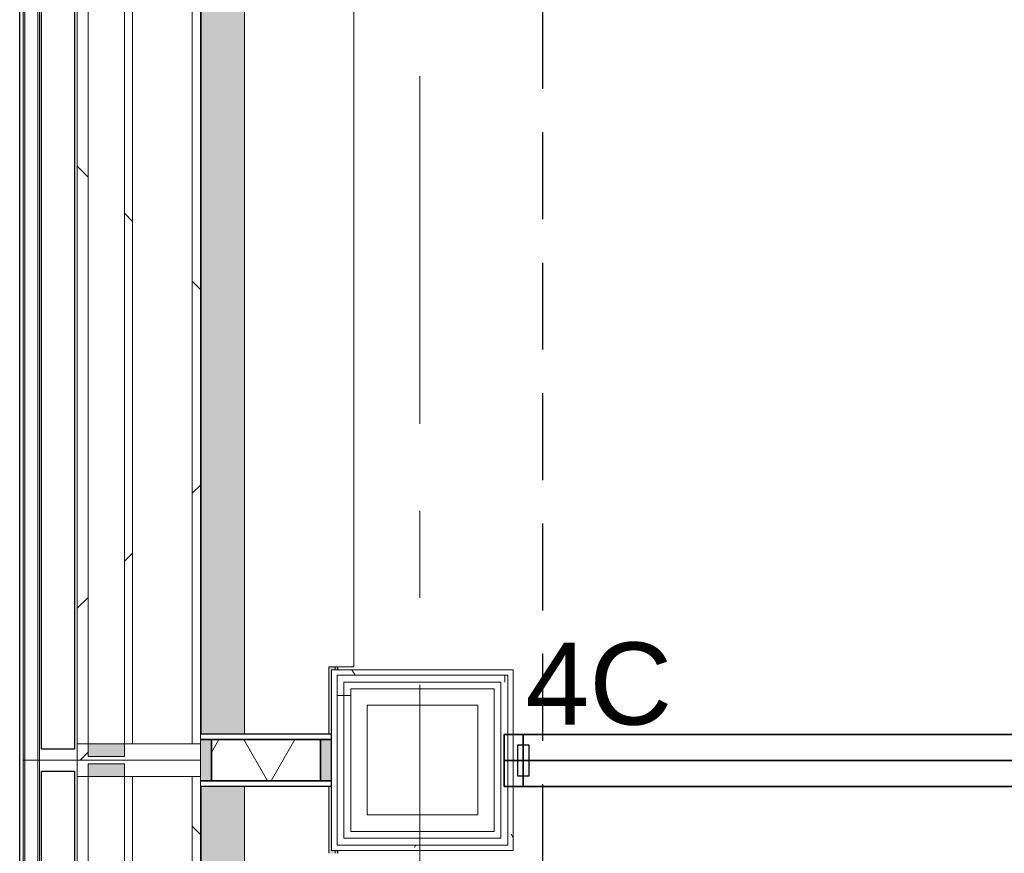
# Model space of a CAD drawing. Extents: x 3165 to 57695, y -7842 to 39081.
# Tile 74 of 248: x 36787 to 38583, y 9992 to 11514. Entities that reach past the tile are written whole.
import ezdxf
from ezdxf.enums import TextEntityAlignment as Align

# ---------------------------------------------------------------- set-up
doc = ezdxf.new("R2010")
doc.units = 0
doc.header["$LTSCALE"] = 50
doc.header["$PDSIZE"] = -5
doc.linetypes.add('HIDDEN2', pattern=[4.762499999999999, 3.175, -1.5875])
doc.linetypes.add('Onderlegger 3e verdieping$0$stramien', pattern=[22.224999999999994, 12.7, -3.174999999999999, 3.174999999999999, -3.174999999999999])
doc.layers.get('0').update_dxf_attribs({"linetype": 'CONTINUOUS'})
doc.layers.get('DEFPOINTS').update_dxf_attribs({"linetype": 'CONTINUOUS'})
for name, color, linetype in [('AS-A38--_F----5', 2, 'CONTINUOUS'), ('AS-A38--_F---4-', 9, 'CONTINUOUS'), ('AS-I38-M_F----5_Muuraansluitingen', 7, 'CONTINUOUS'), ('AS-I38-M_F----5_Wandmodulen', 7, 'CONTINUOUS'), ('AS-L38--', 7, 'CONTINUOUS'), ('AS-L38--_F----5', 7, 'CONTINUOUS'), ('AS-L38--_F---4-', 7, 'CONTINUOUS'), ('AS-L38--_F-23--', 3, 'CONTINUOUS'), ('AS-L38--_F1-----', 2, 'CONTINUOUS'), ('AS-L38--_F123--', 7, 'CONTINUOUS'), ('IWTEKST', 2, 'CONTINUOUS')]:
    doc.layers.add(name, color=color, linetype=linetype)
doc.layers.add('AS-I38-1_F----5', color=2, linetype='CONTINUOUS', plot=False)
doc.layers.add('IWHARTWAND', color=6, linetype='CONTINUOUS', plot=False)
for name, color, linetype, lineweight in [('Onderlegger 3e verdieping$0$A-GLAZ', 8, 'CONTINUOUS', 25), ('Onderlegger 3e verdieping$0$A-WALL', 8, 'CONTINUOUS', 25), ('Onderlegger 3e verdieping$0$A-WALL-MBNI', 8, 'CONTINUOUS', 25), ('Onderlegger 3e verdieping$0$A-WALL-PATT', 8, 'CONTINUOUS', 50), ('Onderlegger 3e verdieping$0$I-WALL', 8, 'CONTINUOUS', 25), ('Onderlegger 3e verdieping$0$S-GRID', 8, 'CONTINUOUS', 18)]:
    doc.layers.add(name, color=color, linetype=linetype, lineweight=lineweight)
doc.styles.get("Standard").update_dxf_attribs({"font": 'isocp.shx'})
pattern_1 = [(0, (0, 0), (406.4, 101.6), [33.528, -271.272, 33.528, -271.272, -1625.6]), (0, (0, 0), (406.4, 101.6), [-609.6, 33.528, -576.072, 33.528, -271.272, -711.2]), (0, (0, 0), (406.4, 101.6), [-1524, 33.528, -169.672, 33.528, -474.472]), (120, (152.4, 50.8), (-291.1881810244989, 301.1527240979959), [33.52799999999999, -271.2719999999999, 33.52799999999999, -271.2719999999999, -1625.6]), (120, (152.4, 50.8), (-291.1881810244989, 301.1527240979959), [-609.5999999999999, 33.52799999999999, -576.0719999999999, 33.52799999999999, -271.2719999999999, -711.1999999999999]), (120, (152.4, 50.8), (-291.1881810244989, 301.1527240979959), [-1524, 33.52799999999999, -169.672, 33.52799999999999, -474.4719999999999]), (240, (203.2, 254), (-115.2118189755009, -402.7527240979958), [33.528, -271.272, 33.528, -271.272, -1625.6]), (240, (203.2, 254), (-115.2118189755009, -402.7527240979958), [-609.6, 33.528, -576.072, 33.528, -271.272, -711.2]), (240, (203.2, 254), (-115.2118189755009, -402.7527240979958), [-1524, 33.528, -169.672, 33.528, -474.472])]
pattern_2 = [(0, (37355.764, 9929.197999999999), (0, 500), []), (0, (37355.764, 9879.197999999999), (0, 500), []), (0, (37355.764, 9829.197999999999), (0, 500), []), (0, (37355.764, 9779.197999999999), (0, 500), [])]
pattern_3 = [(135, (9245.043, -36951.597), (-707.1067811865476, -707.1067811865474), []), (225, (9245.043, -36951.597), (707.1067811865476, -707.1067811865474), [])]
pattern_4 = [(135, (11078.373, -36951.597), (-212.1320343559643, -212.1320343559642), [])]
pattern_5 = [(135, (11078.373, -36951.597), (-707.1067811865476, -707.1067811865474), []), (225, (11078.373, -36951.597), (707.1067811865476, -707.1067811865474), [])]
pattern_6 = [(0, (822.5, 1360), (31.75, 31.75), [15.875, -47.625]), (90, (830.4375, 1352.0625), (-31.75, 31.75), [15.875, -47.625])]

# ---------------------------------------------------------------- blocks, each defined once
blk = doc.blocks.new('Onderlegger 3e verdieping$0$22_KA_systeempanel_dicht - staal-11573431-Plotview 3e Verdieping - schaal 1 op 100')
at = {"layer": 'Onderlegger 3e verdieping$0$A-GLAZ', "lineweight": 18}
h = blk.add_hatch(color=256, dxfattribs=at)
h.paths.add_polyline_path([(-117.7633028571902, -37.49999999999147), (-99.5833333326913, -37.49999999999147), (-99.5833333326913, 37.50000000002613), (-119.5833333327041, 37.50000000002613), (-119.5833333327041, -37.49999999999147)], flags=0)
h.paths.add_polyline_path([(99.58333333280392, -37.49999999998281), (119.5833333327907, -37.49999999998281), (119.5833333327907, 37.50000000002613), (99.58333333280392, 37.50000000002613)], flags=0)
h = blk.add_hatch(dxfattribs=at)
h.set_pattern_fill('FP_243', color=256, style=0, pattern_type=2)
h.set_pattern_definition([(59.99999999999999, (-37236.181, -10161.698), (-103.9230484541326, 60.00000000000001), []), (120, (-37236.181, -10161.698), (-103.9230484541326, -59.99999999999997), [])])
h.paths.add_polyline_path([(-99.5833333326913, -37.49999999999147), (99.58333333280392, -37.49999999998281), (99.58333333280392, 37.50000000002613), (-99.5833333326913, 37.50000000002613)], flags=0)
at = {"layer": 'Onderlegger 3e verdieping$0$A-GLAZ'}
for p, q in [((119.5833333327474, 47.50000000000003), (-119.5833333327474, 47.50000000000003)), ((-119.5833333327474, 37.50000000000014), (119.5833333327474, 37.50000000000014)), ((-99.58333333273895, 37.50000000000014), (-119.5833333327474, 37.50000000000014)), ((99.58333333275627, 37.50000000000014), (-99.58333333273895, 37.50000000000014)), ((-99.58333333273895, 37.50000000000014), (-99.58333333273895, -37.50000000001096)), ((-99.58333333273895, -37.50000000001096), (-99.58333333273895, 37.50000000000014)), ((99.58333333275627, -37.50000000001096), (99.58333333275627, 37.50000000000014)), ((119.5833333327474, 37.50000000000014), (99.58333333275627, 37.50000000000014)), ((99.58333333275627, 37.50000000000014), (99.58333333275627, -37.50000000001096)), ((119.5833333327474, 37.50000000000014), (119.5833333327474, 47.50000000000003)), ((119.5833333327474, -37.50000000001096), (119.5833333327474, 37.50000000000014)), ((119.5833333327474, -37.50000000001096), (-119.5833333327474, -37.50000000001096)), ((-119.5833333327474, -37.50000000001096), (-99.58333333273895, -37.50000000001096)), ((-119.5833333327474, -47.50000000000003), (119.5833333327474, -47.50000000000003)), ((-99.58333333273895, -37.50000000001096), (99.58333333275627, -37.50000000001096)), ((99.58333333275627, -37.50000000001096), (119.5833333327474, -37.50000000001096)), ((119.5833333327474, -47.50000000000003), (119.5833333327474, -37.50000000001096))]:
    blk.add_line(p, q, dxfattribs=at)
blk = doc.blocks.new('Onderlegger 3e verdieping$0$28_KA_prefab betonnen borstwering derde verdieping onder terras - 28_KA_prefab betonnen borstwering derde verdieping onder terras-10144312-Plotview 3e Verdieping - schaal 1 op 100')
at = {"layer": 'Onderlegger 3e verdieping$0$A-WALL-PATT', "lineweight": 25}
h = blk.add_hatch(color=256, dxfattribs=at)
h.paths.add_polyline_path([(37117.59738135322, 2828.63242165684), (37118.41741182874, 4661.717894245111), (37117.59738135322, 4661.764662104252), (37118.41741182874, 6495.047894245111), (37117.59738135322, 6495.094662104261), (37118.41741182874, 8328.377894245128), (37117.59738135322, 8328.424662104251), (37116.59738135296, 2828.63242165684)], flags=0)
h.paths.add_polyline_path([(37366.59738135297, 2999.02475016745), (37366.59738135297, 3003.552894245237), (37362.59738135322, 3003.552894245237), (37362.59738135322, 2999.02475016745)], flags=0)
h.paths.add_polyline_path([(37365.76404801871, 4491.532894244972), (37366.59738135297, 4491.532894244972), (37365.76404801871, 4496.532894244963), (37362.59738135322, 4496.532894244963), (37362.59738135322, 4491.532894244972)], flags=0)
h.paths.add_polyline_path([(37365.76404801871, 4826.862894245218), (37366.59738135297, 4826.862894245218), (37365.76404801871, 4831.862894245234), (37362.59738135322, 4831.862894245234), (37362.59738135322, 4826.862894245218)], flags=0)
h.paths.add_polyline_path([(37366.59738135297, 6324.872894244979), (37365.76404801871, 6329.872894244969), (37362.59738135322, 6329.872894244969), (37362.59738135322, 6324.87289424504), (37365.76404801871, 6324.872894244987)], flags=0)
h.paths.add_polyline_path([(37355.76404801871, 6495.047894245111), (37355.76404801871, 6495.077894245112), (37350.76404801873, 6495.047894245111)], flags=0)
h.paths.add_polyline_path([(37366.59738135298, 6660.202894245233), (37365.76404801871, 6665.202894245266), (37362.59738135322, 6665.202894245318), (37362.59738135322, 6660.202894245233), (37365.76404801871, 6660.202894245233)], flags=0)
h.paths.add_polyline_path([(37365.76404801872, 8158.202894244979), (37366.59738135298, 8158.202894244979), (37365.76404801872, 8163.202894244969), (37362.59738135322, 8163.202894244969), (37362.59738135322, 8158.202894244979)], flags=0)
h.paths.add_polyline_path([(37366.59738135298, 8493.532894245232), (37365.76404801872, 8498.53289424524), (37362.59738135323, 8498.53289424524), (37362.59738135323, 8493.532894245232), (37365.76404801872, 8493.532894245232)], flags=0)
h.paths.add_polyline_path([(37362.59738135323, 9991.53289424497), (37366.59738135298, 9991.53289424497), (37365.76404801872, 9996.532894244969), (37362.59738135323, 9996.532894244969), (37362.59738135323, 9993.99956091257)], flags=0)
h.paths.add_polyline_path([(37365.76404801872, 10326.86289424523), (37366.59738135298, 10326.86289424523), (37365.76404801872, 10331.86289424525), (37362.59738135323, 10331.86289424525), (37362.59738135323, 10326.86289424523)], flags=0)
h.paths.add_polyline_path([(37365.76404801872, 11824.87289424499), (37366.59738135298, 11824.87289424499), (37365.76404801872, 11829.87289424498), (37362.59738135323, 11829.87289424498), (37362.59738135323, 11824.87289424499)], flags=0)
h.paths.add_polyline_path([(37116.59738135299, 12042.54122757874), (37117.59738135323, 12042.54122757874), (37118.41741182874, 13828.36789424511), (37117.59738135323, 13828.41466210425), (37118.41741182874, 15661.69789424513), (37196.59738135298, 15661.69789424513), (37196.59738135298, 17383.20289424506), (37116.59738135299, 17383.20289424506), (37116.59738135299, 12246.07223785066)], flags=0)
h.paths.add_polyline_path([(37362.59738135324, 12160.20289424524), (37366.59738135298, 12160.20289424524), (37365.76404801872, 12165.20289424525), (37362.59738135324, 12165.20289424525)], flags=0)
h.paths.add_polyline_path([(37366.59738135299, 13658.20289424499), (37365.76404801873, 13663.20289424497), (37362.59738135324, 13663.20289424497), (37362.59738135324, 13658.20289424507), (37365.76404801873, 13658.202894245)], flags=0)
h.paths.add_polyline_path([(37365.76404801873, 13993.53289424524), (37366.59738135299, 13993.53289424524), (37365.76404801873, 13998.53289424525), (37362.59738135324, 13998.53289424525), (37362.59738135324, 13993.53289424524)], flags=0)
h.paths.add_polyline_path([(37366.59738135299, 15491.53289424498), (37365.76404801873, 15496.53289424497), (37362.59738135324, 15496.53289424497), (37362.59738135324, 15491.53289424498)], flags=0)
h.paths.add_polyline_path([(37355.76404801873, 15661.69789424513), (37355.76404801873, 15826.86289424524), (37366.59738135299, 15826.86289424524), (37365.76404801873, 15831.86289424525), (37350.76404801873, 15831.86289424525), (37350.76404801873, 15661.69789424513)], flags=0)
at = {"layer": 'Onderlegger 3e verdieping$0$A-WALL-MBNI'}
for p, q in [((37366.59738135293, 10331.86289424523), (37366.59738135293, 10326.86289424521)), ((37366.59738135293, 9996.532894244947), (37366.59738135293, 9991.532894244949))]:
    blk.add_line(p, q, dxfattribs=at)
blk = doc.blocks.new('Onderlegger 3e verdieping$0$31_KA_Houten vliesgevel met draaiend deel natuursteen gevel - 31_KA_Houten vliesgevel met draaiend deel natuursteen gevel-V255-Plotview 3e Verdieping - schaal 1 op 100')
at = {"layer": 'Onderlegger 3e verdieping$0$A-GLAZ'}
h = blk.add_hatch(color=256, dxfattribs=at)
h.paths.add_polyline_path([(916.6349999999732, 175.8218559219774), (869.1749999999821, 175.8218559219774), (869.1749999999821, 244.9999999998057), (-869.155000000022, 244.999999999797), (-869.155000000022, 166.0000000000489), (916.6349999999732, 166.820030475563)], flags=0)
h.paths.add_polyline_path([(869.1749999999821, 399.1666666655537), (869.1749999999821, 404.1666666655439), (751.5099999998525, 404.1666666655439), (751.5099999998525, 411.0000000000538), (746.509999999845, 411.0000000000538), (746.509999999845, 399.1666666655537), (816.509999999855, 399.1666666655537)], flags=0)
h.paths.add_polyline_path([(-746.4899999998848, 411.0000000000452), (-751.4899999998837, 411.0000000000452), (-751.4899999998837, 404.1666666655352), (-869.155000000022, 404.1666666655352), (-869.155000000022, 399.1666666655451), (-746.4899999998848, 399.1666666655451), (-746.4899999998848, 404.1666666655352)], flags=0)
at = {"layer": 'Onderlegger 3e verdieping$0$A-GLAZ', "lineweight": 18}
h = blk.add_hatch(dxfattribs=at)
h.set_pattern_fill('FP_464', color=256, style=0, pattern_type=2)
h.set_pattern_definition(pattern_3)
h.paths.add_polyline_path([(886.6345117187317, 165.0000000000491), (-886.6645117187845, 165.0000000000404), (-886.6645117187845, 150.0000000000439), (886.6345117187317, 150.0000000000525)], flags=0)
h = blk.add_hatch(dxfattribs=at)
h.set_pattern_fill('FP_464', color=256, style=0, pattern_type=2)
h.set_pattern_definition(pattern_3)
h.paths.add_polyline_path([(886.6345117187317, 41.00000000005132), (-886.6645117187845, 41.00000000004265), (-886.6645117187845, 26.0000000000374), (886.6345117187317, 26.00000000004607)], flags=0)
at = {"layer": 'Onderlegger 3e verdieping$0$A-GLAZ'}
h = blk.add_hatch(color=256, dxfattribs=at)
h.paths.add_polyline_path([(910.1342675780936, 26.00000000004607), (886.6345117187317, 26.00000000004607), (886.6345117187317, -39.99999999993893), (910.1342675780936, -39.99999999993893)], flags=0)
h.paths.add_polyline_path([(-886.6645117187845, 26.00000000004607), (-910.1642675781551, 26.00000000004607), (-910.1642675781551, -39.99999999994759), (-886.6645117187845, -39.99999999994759)], flags=0)
at = {"layer": 'Onderlegger 3e verdieping$0$A-GLAZ', "lineweight": 18}
h = blk.add_hatch(dxfattribs=at)
h.set_pattern_fill('FP_464', color=256, style=0, pattern_type=2)
h.set_pattern_definition(pattern_3)
h.paths.add_polyline_path([(886.6345117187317, -39.99999999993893), (-886.6645117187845, -39.99999999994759), (-886.6645117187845, -59.99999999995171), (886.6345117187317, -59.99999999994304)], flags=0)
at = {"layer": 'Onderlegger 3e verdieping$0$A-GLAZ'}
blk.add_hatch(color=256, dxfattribs=at).paths.add_polyline_path([(916.6349999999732, -155.6240047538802), (-916.665000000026, -155.6240047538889), (-916.665000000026, -158.6240047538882), (916.6349999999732, -158.6240047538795)], flags=0)
at = {"layer": 'Onderlegger 3e verdieping$0$A-GLAZ', "lineweight": 18}
for p, q in [((-746.4899999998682, 411.0000000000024), (-751.4899999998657, 411.0000000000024)), ((751.5099999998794, 411.0000000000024), (746.5099999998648, 411.0000000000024)), ((-916.665000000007, 165.0000000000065), (-916.6650000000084, -59.9999999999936)), ((-886.6645117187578, 165.0000000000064), (-916.665000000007, 165.0000000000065)), ((-886.6645117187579, 26.00000000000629), (-886.6645117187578, 165.0000000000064)), ((886.6345117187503, 165.0000000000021), (-886.6645117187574, 165.0000000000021)), ((-886.6645117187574, 165.0000000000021), (-886.6645117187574, 150.0000000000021)), ((-869.1549999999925, 166.0000000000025), (916.6349999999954, 166.0000000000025)), ((916.6349999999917, 165.0000000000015), (886.6345117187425, 165.0000000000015)), ((886.6345117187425, 165.0000000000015), (886.6345117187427, 26.00000000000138)), ((886.6345117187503, 150.0000000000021), (886.6345117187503, 165.0000000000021)), ((916.6349999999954, 175.8218559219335), (916.6349999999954, 166.0000000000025)), ((916.634999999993, -59.99999999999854), (916.6349999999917, 165.0000000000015)), ((886.6345117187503, 150.0000000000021), (-886.6645117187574, 150.0000000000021)), ((-886.6645117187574, 150.0000000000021), (-886.6645117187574, 41.00000000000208)), ((-886.6645117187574, 150.0000000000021), (886.6345117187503, 150.0000000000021)), ((886.6345117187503, 41.00000000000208), (886.6345117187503, 150.0000000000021)), ((-886.6645117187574, 41.00000000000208), (886.6345117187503, 41.00000000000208)), ((886.6345117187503, 41.00000000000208), (-886.6645117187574, 41.00000000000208)), ((-886.6645117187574, 41.00000000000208), (-886.6645117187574, 26.0000000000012)), ((886.6345117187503, 26.0000000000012), (886.6345117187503, 41.00000000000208)), ((-910.1642675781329, -39.99999999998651), (-910.1642675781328, 26.00000000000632)), ((-910.1642675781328, 26.00000000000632), (-886.6645117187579, 26.00000000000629)), ((-886.6645117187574, 26.00000000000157), (886.6345117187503, 26.00000000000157)), ((-886.6645117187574, 26.00000000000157), (-886.6645117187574, -39.99999999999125)), ((886.6345117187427, 26.00000000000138), (910.1342675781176, 26.00000000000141)), ((886.6345117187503, -39.99999999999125), (886.6345117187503, 26.00000000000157)), ((910.1342675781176, 26.00000000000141), (910.1342675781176, -39.99999999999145)), ((-886.664511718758, -39.99999999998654), (-910.1642675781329, -39.99999999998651)), ((-886.664511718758, -59.99999999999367), (-886.664511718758, -39.99999999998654)), ((886.6345117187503, -39.99999999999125), (-886.6645117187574, -39.99999999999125)), ((-886.6645117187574, -39.99999999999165), (-886.6645117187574, -59.99999999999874)), ((910.1342675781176, -39.99999999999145), (886.6345117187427, -39.99999999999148)), ((886.6345117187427, -39.99999999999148), (886.6345117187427, -59.99999999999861)), ((886.6345117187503, -59.99999999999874), (886.6345117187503, -39.99999999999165)), ((-916.6650000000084, -59.9999999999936), (-886.664511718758, -59.99999999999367)), ((-916.6650000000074, -128.6240047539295), (-916.6650000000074, -59.99999999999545)), ((-886.6645117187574, -59.99999999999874), (886.6345117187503, -59.99999999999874)), ((886.6345117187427, -59.99999999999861), (916.634999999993, -59.99999999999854)), ((916.634999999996, -60.00000000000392), (916.634999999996, -128.6240047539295)), ((-916.6650000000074, -131.6240047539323), (-916.6650000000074, -128.624004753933)), ((916.634999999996, -128.624004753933), (-916.6650000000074, -128.624004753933)), ((-916.6650000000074, -155.6240047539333), (-916.6650000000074, -131.6240047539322)), ((916.634999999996, -131.6240047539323), (-916.6650000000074, -131.6240047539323)), ((916.634999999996, -128.624004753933), (916.634999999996, -131.6240047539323)), ((916.634999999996, -131.6240047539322), (916.634999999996, -155.6240047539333)), ((-916.6650000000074, -155.6240047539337), (-916.6650000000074, -158.624004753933)), ((916.634999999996, -155.6240047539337), (-916.6650000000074, -155.6240047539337)), ((-916.6650000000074, -158.624004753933), (916.634999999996, -158.624004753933)), ((916.634999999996, -158.624004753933), (916.634999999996, -155.6240047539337))]:
    blk.add_line(p, q, dxfattribs=at)
at = {"layer": 'Onderlegger 3e verdieping$0$A-GLAZ'}
for p, q in [((-896.6650000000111, -125.0000000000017), (-896.6650000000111, -65.00000000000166)), ((-896.6650000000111, -65.00000000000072), (896.6349999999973, -65.00000000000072)), ((896.6349999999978, -65.00000000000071), (896.6349999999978, -125.0000000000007)), ((896.6349999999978, -125.0000000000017), (-896.6650000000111, -125.0000000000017))]:
    blk.add_line(p, q, dxfattribs=at)
blk = doc.blocks.new('Onderlegger 3e verdieping$0$31_KA_Houten vliesgevel met draaiend deel natuursteen gevel - 31_KA_Houten vliesgevel met draaiend deel natuursteen gevel-V256-Plotview 3e Verdieping - schaal 1 op 100')
at = {"layer": 'Onderlegger 3e verdieping$0$A-GLAZ'}
h = blk.add_hatch(color=256, dxfattribs=at)
h.paths.add_polyline_path([(869.1749999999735, 166.0000000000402), (869.1749999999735, 244.999999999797), (-869.168333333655, 244.999999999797), (-869.168333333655, 166.0000000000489), (781.0196691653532, 166.0000000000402)], flags=0)
h.paths.add_polyline_path([(869.1749999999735, 404.1666666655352), (751.5099999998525, 404.1666666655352), (751.5099999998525, 411.0000000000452), (746.5099999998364, 411.0000000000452), (746.5099999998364, 399.1666666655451), (869.1749999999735, 399.1666666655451)], flags=0)
h.paths.add_polyline_path([(-746.4999999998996, 399.1666666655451), (-746.4999999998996, 411.0000000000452), (-751.4999999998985, 411.0000000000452), (-751.4999999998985, 404.1666666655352), (-869.168333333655, 404.1666666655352), (-869.168333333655, 399.1666666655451), (-751.4999999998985, 399.1666666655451)], flags=0)
at = {"layer": 'Onderlegger 3e verdieping$0$A-GLAZ', "lineweight": 18}
h = blk.add_hatch(dxfattribs=at)
h.set_pattern_fill('FP_465', color=256, style=0, pattern_type=2)
h.set_pattern_definition(pattern_4)
h.paths.add_polyline_path([(-886.6645117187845, -39.99999999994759), (-910.1642675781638, -39.99999999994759), (-910.1642675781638, 26.00000000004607), (-886.6645117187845, 26.00000000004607), (-886.6645117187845, 165.0000000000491), (-916.6650000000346, 165.0000000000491), (-916.6650000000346, -59.99999999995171), (-886.6645117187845, -59.99999999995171)], flags=0)
h = blk.add_hatch(dxfattribs=at)
h.set_pattern_fill('FP_466', color=256, style=0, pattern_type=2)
h.set_pattern_definition(pattern_5)
h.paths.add_polyline_path([(886.6345117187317, 165.0000000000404), (-886.6645117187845, 165.0000000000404), (-886.6645117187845, 150.0000000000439), (886.6345117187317, 150.0000000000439)], flags=0)
h = blk.add_hatch(dxfattribs=at)
h.set_pattern_fill('FP_465', color=256, style=0, pattern_type=2)
h.set_pattern_definition(pattern_4)
h.paths.add_polyline_path([(916.6349999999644, -59.99999999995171), (916.6349999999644, 165.0000000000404), (886.634511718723, 165.0000000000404), (886.634511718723, 26.0000000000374), (910.134267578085, 26.0000000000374), (910.134267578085, -39.99999999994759), (886.634511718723, -39.99999999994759), (886.634511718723, -59.99999999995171)], flags=0)
h = blk.add_hatch(dxfattribs=at)
h.set_pattern_fill('FP_466', color=256, style=0, pattern_type=2)
h.set_pattern_definition(pattern_5)
h.paths.add_polyline_path([(886.6345117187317, 41.00000000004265), (-886.6645117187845, 41.00000000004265), (-886.6645117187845, 26.0000000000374), (886.6345117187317, 26.0000000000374)], flags=0)
at = {"layer": 'Onderlegger 3e verdieping$0$A-GLAZ'}
h = blk.add_hatch(color=256, dxfattribs=at)
h.paths.add_polyline_path([(910.134267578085, 26.0000000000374), (886.6345117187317, 26.0000000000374), (886.6345117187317, -39.99999999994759), (910.134267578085, -39.99999999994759)], flags=0)
h.paths.add_polyline_path([(-886.6645117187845, 26.00000000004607), (-910.1642675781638, 26.00000000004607), (-910.1642675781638, -39.99999999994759), (-886.6645117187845, -39.99999999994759)], flags=0)
at = {"layer": 'Onderlegger 3e verdieping$0$A-GLAZ', "lineweight": 18}
h = blk.add_hatch(dxfattribs=at)
h.set_pattern_fill('FP_466', color=256, style=0, pattern_type=2)
h.set_pattern_definition(pattern_5)
h.paths.add_polyline_path([(886.6345117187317, -39.99999999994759), (-886.6645117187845, -39.99999999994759), (-886.6645117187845, -59.99999999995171), (886.6345117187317, -59.99999999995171)], flags=0)
at = {"layer": 'Onderlegger 3e verdieping$0$A-GLAZ'}
blk.add_hatch(color=256, dxfattribs=at).paths.add_polyline_path([(916.6349999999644, -155.6240047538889), (-916.6650000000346, -155.6240047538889), (-916.6650000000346, -158.6240047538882), (916.6349999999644, -158.6240047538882)], flags=0)
at = {"layer": 'Onderlegger 3e verdieping$0$A-GLAZ', "lineweight": 18}
for p, q in [((-746.4999999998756, 411.0000000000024), (-751.4999999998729, 411.0000000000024)), ((751.5099999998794, 411.0000000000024), (746.5099999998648, 411.0000000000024)), ((-916.665000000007, 165.0000000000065), (-916.6650000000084, -59.9999999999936)), ((-886.6645117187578, 165.0000000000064), (-916.665000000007, 165.0000000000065)), ((-886.6645117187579, 26.00000000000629), (-886.6645117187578, 165.0000000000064)), ((886.6345117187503, 165.0000000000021), (-886.6645117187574, 165.0000000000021)), ((-886.6645117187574, 165.0000000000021), (-886.6645117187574, 150.0000000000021)), ((-869.168333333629, 166.0000000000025), (869.1750000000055, 166.0000000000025)), ((916.6349999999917, 165.0000000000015), (886.6345117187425, 165.0000000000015)), ((886.6345117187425, 165.0000000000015), (886.6345117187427, 26.00000000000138)), ((886.6345117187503, 150.0000000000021), (886.6345117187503, 165.0000000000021)), ((916.634999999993, -59.99999999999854), (916.6349999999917, 165.0000000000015)), ((886.6345117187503, 150.0000000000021), (-886.6645117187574, 150.0000000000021)), ((-886.6645117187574, 150.0000000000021), (-886.6645117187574, 41.00000000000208)), ((-886.6645117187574, 150.0000000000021), (886.6345117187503, 150.0000000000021)), ((886.6345117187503, 41.00000000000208), (886.6345117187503, 150.0000000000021)), ((-886.6645117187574, 41.00000000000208), (886.6345117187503, 41.00000000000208)), ((886.6345117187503, 41.00000000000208), (-886.6645117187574, 41.00000000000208)), ((-886.6645117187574, 41.00000000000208), (-886.6645117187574, 26.0000000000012)), ((886.6345117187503, 26.0000000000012), (886.6345117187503, 41.00000000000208)), ((-910.1642675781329, -39.99999999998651), (-910.1642675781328, 26.00000000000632)), ((-910.1642675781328, 26.00000000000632), (-886.6645117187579, 26.00000000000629)), ((-886.6645117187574, 26.00000000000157), (886.6345117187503, 26.00000000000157)), ((-886.6645117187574, 26.00000000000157), (-886.6645117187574, -39.99999999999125)), ((886.6345117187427, 26.00000000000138), (910.1342675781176, 26.00000000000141)), ((886.6345117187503, -39.99999999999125), (886.6345117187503, 26.00000000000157)), ((910.1342675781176, 26.00000000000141), (910.1342675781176, -39.99999999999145)), ((-886.664511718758, -39.99999999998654), (-910.1642675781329, -39.99999999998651)), ((-886.664511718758, -59.99999999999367), (-886.664511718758, -39.99999999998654)), ((886.6345117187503, -39.99999999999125), (-886.6645117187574, -39.99999999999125)), ((-886.6645117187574, -39.99999999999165), (-886.6645117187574, -59.99999999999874)), ((910.1342675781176, -39.99999999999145), (886.6345117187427, -39.99999999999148)), ((886.6345117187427, -39.99999999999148), (886.6345117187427, -59.99999999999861)), ((886.6345117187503, -59.99999999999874), (886.6345117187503, -39.99999999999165)), ((-916.6650000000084, -59.9999999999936), (-886.664511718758, -59.99999999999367)), ((-916.6650000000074, -128.6240047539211), (-916.6650000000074, -59.99999999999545)), ((-886.6645117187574, -59.99999999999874), (886.6345117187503, -59.99999999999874)), ((886.6345117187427, -59.99999999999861), (916.634999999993, -59.99999999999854)), ((916.634999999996, -59.99999999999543), (916.634999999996, -128.6240047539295)), ((-916.6650000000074, -131.6240047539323), (-916.6650000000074, -128.624004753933)), ((916.634999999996, -128.624004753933), (-916.6650000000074, -128.624004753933)), ((-916.6650000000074, -155.6240047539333), (-916.6650000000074, -131.6240047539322)), ((916.634999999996, -131.6240047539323), (-916.6650000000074, -131.6240047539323)), ((916.634999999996, -128.624004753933), (916.634999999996, -131.6240047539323)), ((916.634999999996, -131.6240047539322), (916.634999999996, -155.6240047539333)), ((-916.6650000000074, -155.6240047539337), (-916.6650000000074, -158.624004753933)), ((916.634999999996, -155.6240047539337), (-916.6650000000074, -155.6240047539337)), ((-916.6650000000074, -158.624004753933), (916.634999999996, -158.624004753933)), ((916.634999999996, -158.624004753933), (916.634999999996, -155.6240047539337))]:
    blk.add_line(p, q, dxfattribs=at)
at = {"layer": 'Onderlegger 3e verdieping$0$A-GLAZ'}
for p, q in [((-896.6650000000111, -125.0000000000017), (-896.6650000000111, -65.00000000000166)), ((-896.6650000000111, -65.00000000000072), (896.6349999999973, -65.00000000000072)), ((896.6349999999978, -65.00000000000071), (896.6349999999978, -125.0000000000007)), ((896.6349999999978, -125.0000000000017), (-896.6650000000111, -125.0000000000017))]:
    blk.add_line(p, q, dxfattribs=at)
blk = doc.blocks.new('Onderlegger 3e verdieping$0$vensterbank tweede verdieping2 - vensterbank tweede verdieping-12045771-Plotview 3e Verdieping - schaal 1 op 100')
at = {"layer": 'Onderlegger 3e verdieping$0$A-GLAZ', "lineweight": 18}
for p, q in [((37196.59738135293, 11947.54122757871), (37196.59738135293, 10209.19789424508)), ((37396.59738135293, 10331.86289424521), (37396.59738135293, 11824.87289424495)), ((37350.76404801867, 10209.19789424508), (37350.76404801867, 10331.86289424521)), ((37350.76404801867, 10331.86289424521), (37396.59738135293, 10331.86289424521)), ((37196.59738135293, 10114.19789424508), (37196.59738135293, 8375.867894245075)), ((37350.76404801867, 9991.532894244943), (37350.76404801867, 10114.19789424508))]:
    blk.add_line(p, q, dxfattribs=at)
blk = doc.blocks.new('Onderlegger 3e verdieping')
at = {"layer": 'Onderlegger 3e verdieping$0$A-WALL-PATT', "lineweight": 18}
h = blk.add_hatch(dxfattribs=at)
h.set_pattern_fill('FP_11', color=256, style=0, pattern_type=2)
h.set_pattern_definition(pattern_1)
h.paths.add_polyline_path([(37677.41923727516, 10316.86289424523), (37687.41923727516, 10316.86289424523), (37687.41923727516, 10326.86289424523), (37355.76404801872, 10326.86289424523), (37355.76404801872, 10316.86289424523), (37365.76404801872, 10316.86289424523)], flags=0)
h = blk.add_hatch(dxfattribs=at)
h.set_pattern_fill('FP_76', color=256, angle=-270, style=0, pattern_type=2)
h.set_pattern_definition([(270, (37321.592, 10326.86300000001), (500, 3.061616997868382e-14), []), (270, (37271.592, 10326.86300000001), (500, 3.061616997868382e-14), []), (270, (37221.592, 10326.86300000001), (500, 3.061616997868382e-14), []), (270, (37171.592, 10326.86300000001), (500, 3.061616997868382e-14), [])])
h.paths.add_polyline_path([(37664.91923727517, 10304.36289424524), (37677.41923727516, 10304.36289424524), (37677.41923727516, 10316.86289424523), (37365.76404801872, 10316.86289424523), (37365.76404801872, 10304.36289424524), (37378.26404801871, 10304.36289424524)], flags=0)
h = blk.add_hatch(dxfattribs=at)
h.set_pattern_fill('FP_11', color=256, style=0, pattern_type=2)
h.set_pattern_definition(pattern_1)
h.paths.add_polyline_path([(37677.41923727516, 9996.532894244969), (37687.41923727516, 9996.532894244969), (37687.41923727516, 10316.86289424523), (37677.41923727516, 10316.86289424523), (37677.41923727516, 10006.53289424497)], flags=0)
h = blk.add_hatch(dxfattribs=at)
h.set_pattern_fill('FP_77', color=256, angle=90, style=0, pattern_type=2)
h.set_pattern_definition(pattern_2)
h.paths.add_polyline_path([(37378.26404801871, 10006.53289424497), (37378.26404801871, 10304.36289424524), (37365.76404801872, 10304.36289424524), (37365.76404801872, 10006.53289424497)], flags=0)
h = blk.add_hatch(dxfattribs=at)
h.set_pattern_fill('FP_77', color=256, angle=90, style=0, pattern_type=2)
h.set_pattern_definition(pattern_2)
h.paths.add_polyline_path([(37390.76404801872, 10019.03289424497), (37390.76404801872, 10291.86289424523), (37378.26404801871, 10291.86289424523), (37378.26404801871, 10019.03289424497)], flags=0)
h = blk.add_hatch(dxfattribs=at)
h.set_pattern_fill('FP_11', color=256, style=0, pattern_type=2)
h.set_pattern_definition(pattern_1)
h.paths.add_polyline_path([(37420.76404801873, 9996.532894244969), (37677.41923727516, 9996.532894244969), (37677.41923727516, 10006.53289424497), (37365.76404801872, 10006.53289424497), (37365.76404801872, 9996.532894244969), (37390.76404801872, 9996.532894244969)], flags=0)
at = {"layer": 'Onderlegger 3e verdieping$0$A-WALL'}
blk.add_line((36786.59738135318, 2825.067894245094), (36786.59738135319, 15665.04789424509), dxfattribs=at)
at = {"layer": 'Onderlegger 3e verdieping$0$I-WALL', "lineweight": 18}
for p, q in [((37687.41923727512, 10326.86289424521), (37355.76404801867, 10326.86289424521)), ((37355.76404801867, 10326.86289424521), (37355.76404801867, 9996.532894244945)), ((37677.41923727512, 10316.86289424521), (37365.76404801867, 10316.86289424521)), ((37365.76404801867, 10316.86289424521), (37365.76404801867, 10006.53289424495)), ((37677.41923727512, 10316.86289424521), (37677.41923727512, 10006.53289424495)), ((37687.41923727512, 9996.532894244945), (37687.41923727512, 10326.86289424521)), ((37664.91923727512, 10304.36289424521), (37378.26404801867, 10304.36289424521)), ((37378.26404801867, 10304.36289424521), (37378.26404801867, 10019.03289424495)), ((37664.91923727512, 10304.36289424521), (37664.91923727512, 10019.03289424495)), ((37652.41923727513, 10291.86289424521), (37390.76404801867, 10291.86289424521)), ((37390.76404801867, 10291.86289424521), (37390.76404801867, 10031.53289424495)), ((37652.41923727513, 10291.86289424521), (37652.41923727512, 10031.53289424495)), ((37420.76404801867, 10261.86289424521), (37622.41923727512, 10261.86289424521)), ((37420.76404801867, 10061.53289424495), (37420.76404801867, 10261.86289424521)), ((37622.41923727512, 10261.86289424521), (37622.41923727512, 10061.53289424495)), ((37622.41923727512, 10061.53289424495), (37420.76404801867, 10061.53289424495)), ((37652.41923727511, 10031.53289424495), (37390.76404801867, 10031.53289424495)), ((37664.91923727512, 10019.03289424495), (37378.26404801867, 10019.03289424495)), ((37355.76404801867, 9996.532894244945), (37687.41923727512, 9996.532894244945)), ((37677.41923727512, 10006.53289424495), (37365.76404801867, 10006.53289424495))]:
    blk.add_line(p, q, dxfattribs=at)
at = {"layer": 'Onderlegger 3e verdieping$0$S-GRID', "linetype": 'Onderlegger 3e verdieping$0$stramien'}
blk.add_line((37516.59738135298, 38080.574949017), (37516.59738135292, 989.4675743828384), dxfattribs=at)
at = {"layer": 'Onderlegger 3e verdieping$0$A-GLAZ'}
blk.add_blockref('Onderlegger 3e verdieping$0$vensterbank tweede verdieping2 - vensterbank tweede verdieping-12045771-Plotview 3e Verdieping - schaal 1 op 100', (0, 0), dxfattribs=at)
at = {"layer": 'Onderlegger 3e verdieping$0$A-GLAZ', "rotation": 269.9999999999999}
for name, p in [('Onderlegger 3e verdieping$0$31_KA_Houten vliesgevel met draaiend deel natuursteen gevel - 31_KA_Houten vliesgevel met draaiend deel natuursteen gevel-V256-Plotview 3e Verdieping - schaal 1 op 100', (36951.59738135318, 11078.37289424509)), ('Onderlegger 3e verdieping$0$31_KA_Houten vliesgevel met draaiend deel natuursteen gevel - 31_KA_Houten vliesgevel met draaiend deel natuursteen gevel-V255-Plotview 3e Verdieping - schaal 1 op 100', (36951.59738135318, 9245.042894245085))]:
    blk.add_blockref(name, p, dxfattribs=at)
at = {"layer": 'Onderlegger 3e verdieping$0$A-GLAZ', "lineweight": 18}
blk.add_blockref('Onderlegger 3e verdieping$0$22_KA_systeempanel_dicht - staal-11573431-Plotview 3e Verdieping - schaal 1 op 100', (37236.18071468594, 10161.69789424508), dxfattribs=at)
at = {"layer": 'Onderlegger 3e verdieping$0$A-WALL-MBNI'}
blk.add_blockref('Onderlegger 3e verdieping$0$28_KA_prefab betonnen borstwering derde verdieping onder terras - 28_KA_prefab betonnen borstwering derde verdieping onder terras-10144312-Plotview 3e Verdieping - schaal 1 op 100', (0, 0), dxfattribs=at)
blk = doc.blocks.new('Q0WDSTL-_CTA01')
at = {"layer": 'AS-L38--_F-23--'}
for p, q in [((0, 0.3000000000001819), (0, 0.5)), ((0, -0.2999999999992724), (0, -0.5))]:
    blk.add_line(p, q, dxfattribs=at)
at = {"layer": 'AS-L38--_F-23--', "color": 1}
blk.add_lwpolyline([(0, 0.3000000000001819), (1, 0.3000000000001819), (1, -0.2999999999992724), (0, -0.2999999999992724)], dxfattribs=at)
at = {"layer": 'AS-L38--_F1-----'}
blk.add_lwpolyline([(0, 0.5), (0, -0.5)], dxfattribs=at)
blk = doc.blocks.new('QSRT1---_CTA01')
at = {"layer": 'AS-L38--_F----5', "invisible_edges": 4}
for points in [[(0, 0), (0, 0, 60), (35, 0, 60), (35, 0)], [(0, 0, 2660), (0, 0, 2700), (35, 0, 2700), (35, 0, 2660)]]:
    blk.add_3dface(points, dxfattribs=at)
at = {"layer": 'AS-L38--_F----5'}
blk.add_3dface([(0, 0, 60), (0, 0, 2660), (35, 0, 2660), (35, 0, 60)], dxfattribs=at)
at = {"layer": 'AS-L38--_F---4-', "invisible_edges": 4}
for points in [[(35, 47.5), (35, 47.5, 60), (0, 47.5, 60), (0, 47.5)], [(35, 47.5, 2660), (35, 47.5, 2700), (0, 47.5, 2700), (0, 47.5, 2660)], [(0, -47.5), (0, -47.5, 60), (35, -47.5, 60), (35, -47.5)], [(0, -47.5, 2660), (0, -47.5, 2700), (35, -47.5, 2700), (35, -47.5, 2660)]]:
    blk.add_3dface(points, dxfattribs=at)
at = {"layer": 'AS-L38--_F---4-'}
for points in [[(35, 47.5, 60), (35, 47.5, 2660), (0, 47.5, 2660), (0, 47.5, 60)], [(0, 47.5), (0, 47.5, 60), (0, -47.5, 60), (0, -47.5)], [(0, 47.5, 60), (0, 47.5, 2660), (0, -47.5, 2660), (0, -47.5, 60)], [(0, 47.5, 2660), (0, 47.5, 2700), (0, -47.5, 2700), (0, -47.5, 2660)], [(35, 47.5, 2700), (0, 47.5, 2700), (0, -47.5, 2700), (35, -47.5, 2700)], [(0, -47.5, 60), (0, -47.5, 2660), (35, -47.5, 2660), (35, -47.5, 60)]]:
    blk.add_3dface(points, dxfattribs=at)
at = {"layer": 'AS-L38--_F123--'}
blk.add_lwpolyline([(35, 47.5), (0, 47.5), (0, -47.5), (35, -47.5)], dxfattribs=at)
at = {"layer": 'DEFPOINTS'}
blk.add_point((0, 0, 2700), dxfattribs=at)
at = {"layer": 'AS-L38--', "xscale": 10, "yscale": 95, "zscale": 10, "rotation": 180}
blk.add_blockref('Q0WDSTL-_CTA01', (35, 0), dxfattribs=at)
at = {"layer": 'AS-I38-M_F----5_Muuraansluitingen', "extrusion": (0, -1, 0)}
blk.add_text('D4C', height=125, rotation=90, dxfattribs=at).set_placement((0, 2750), align=Align.MIDDLE_LEFT)
blk = doc.blocks.new('BvnAans-_CTA01')
at = {"layer": 'AS-L38--_F----5', "color": 0, "invisible_edges": 10}
blk.add_3dface([(0, 0), (1, 0), (1, 0, 1), (0, 0, 1)], dxfattribs=at)
at = {"layer": 'AS-L38--_F---4-', "invisible_edges": 10}
for points in [[(0, 0.5), (1, 0.5), (1, 0.5, 1), (0, 0.5, 1)], [(0, -0.5), (1, -0.5), (1, -0.5, 1), (0, -0.5, 1)]]:
    blk.add_3dface(points, dxfattribs=at)
at = {"layer": 'AS-L38--_F---4-'}
blk.add_3dface([(0, -0.5, 1), (0, 0.5, 1), (1, 0.5, 1), (1, -0.5, 1)], dxfattribs=at)
blk = doc.blocks.new('OndrAans_CTA01')
at = {"layer": 'AS-L38--_F----5', "color": 0, "invisible_edges": 10}
blk.add_3dface([(0, 0), (1, 0), (1, 0, 1), (0, 0, 1)], dxfattribs=at)
at = {"layer": 'AS-L38--_F---4-', "invisible_edges": 10}
for points in [[(0, 0.5), (1, 0.5), (1, 0.5, 1), (0, 0.5, 1)], [(0, -0.5), (1, -0.5), (1, -0.5, 1), (0, -0.5, 1)]]:
    blk.add_3dface(points, dxfattribs=at)
at = {"layer": 'AS-L38--_F123--', "color": 0}
blk.add_3dface([(0, -0.5), (1, -0.5), (1, 0.5), (0, 0.5)], dxfattribs=at)
blk = doc.blocks.new('D1------_CTA01')
at = {"layer": 'AS-L38--_F----5', "color": 0}
blk.add_3dface([(0, 0), (1, 0), (1, 0, 1.000000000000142), (0, 0, 1.000000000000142)], dxfattribs=at)
at = {"layer": 'AS-L38--_F---4-'}
for points in [[(0, 0.5), (1, 0.5), (1, 0.5, 1.000000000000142), (0, 0.5, 1.000000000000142)], [(0, -0.5), (1, -0.5), (1, -0.5, 1.000000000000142), (0, -0.5, 1.000000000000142)]]:
    blk.add_3dface(points, dxfattribs=at)
blk = doc.blocks.new('QWND21--_CTA01')
at = {"layer": 'AS-A38--_F----5', "extrusion": (0, -1, 0)}
h = blk.add_hatch(dxfattribs=at)
h.set_pattern_fill('CROSS', color=256, scale=5, style=0)
h.set_pattern_definition(pattern_6)
h.paths.add_polyline_path([(0, 940), (1645, 940), (1645, 1780), (0, 1780)])
at = {"layer": 'AS-A38--_F---4-', "extrusion": (0, -1, 0)}
h = blk.add_hatch(dxfattribs=at)
h.set_pattern_fill('CROSS', color=256, scale=5, style=0)
h.set_pattern_definition(pattern_6)
h.paths.add_polyline_path([(0, 940), (1645, 940), (1645, 1780), (0, 1780)])
h = blk.add_hatch(dxfattribs=at)
h.set_pattern_fill('CROSS', color=256, scale=5, style=0)
h.set_pattern_definition(pattern_6)
h.paths.add_polyline_path([(0, 940), (1645, 940), (1645, 1780), (0, 1780)])
at = {"layer": 'DEFPOINTS'}
blk.add_point((0, 0, 2700), dxfattribs=at)
at = {"layer": 'AS-L38--', "yscale": 95}
for name, p, xscale, zscale in [('BvnAans-_CTA01', (0, 0, 2660), 1645, 40), ('OndrAans_CTA01', (0, 0), 1645, 60), ('Q0WDSTL-_CTA01', (0, 0), 10, 10), ('D1------_CTA01', (0, 0, 1780), 1645, 880), ('D1------_CTA01', (0, 0, 940), 1645, 840), ('D1------_CTA01', (0, 0, 60), 1645, 880)]:
    blk.add_blockref(name, p, dxfattribs=dict(at, xscale=xscale, zscale=zscale))
at = {"layer": 'AS-L38--', "xscale": 10, "yscale": 95, "zscale": 10, "rotation": 180}
blk.add_blockref('Q0WDSTL-_CTA01', (1645, 0), dxfattribs=at)
at = {"layer": 'AS-I38-1_F----5', "extrusion": (0, -1, 0)}
blk.add_text('1', height=90, dxfattribs=at).set_placement((40, 130))
at = {"layer": 'AS-I38-M_F----5_Wandmodulen', "extrusion": (0, -1, 0)}
blk.add_text('AH-Z1', height=125, rotation=90, dxfattribs=at).set_placement((822.5, 2750), align=Align.MIDDLE_LEFT)

msp = doc.modelspace()

# ---------------------------------------------------------------- linework, layer by layer
at = {"color": 8, "linetype": 'HIDDEN2'}
msp.add_line((37741.59738135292, 3053.202894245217), (37741.59738135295, 17383.20289424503), dxfattribs=at)
at = {"layer": 'IWHARTWAND'}
msp.add_line((41183.59738135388, 10161.20289424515), (37687.59738135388, 10161.20289424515), dxfattribs=at)

# ---------------------------------------------------------------- block references
msp.add_blockref('Onderlegger 3e verdieping', (0, 0))
at = {"layer": 'AS-L38--'}
for name, p in [('QSRT1---_CTA01', (37670.59738135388, 10161.20289424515)), ('QWND21--_CTA01', (37705.59738135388, 10161.20289424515))]:
    msp.add_blockref(name, p, dxfattribs=at)

# ---------------------------------------------------------------- texts
at = {"layer": 'IWTEKST', "insert": (37709.57975204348, 10376.51886941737, 59.99999999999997), "char_height": 150, "width": 3405, "attachment_point": 1}
msp.add_mtext('{\\fArial|b0|i0|c0|p34;4C}', dxfattribs=at)

doc.saveas('drawing.dxf')
